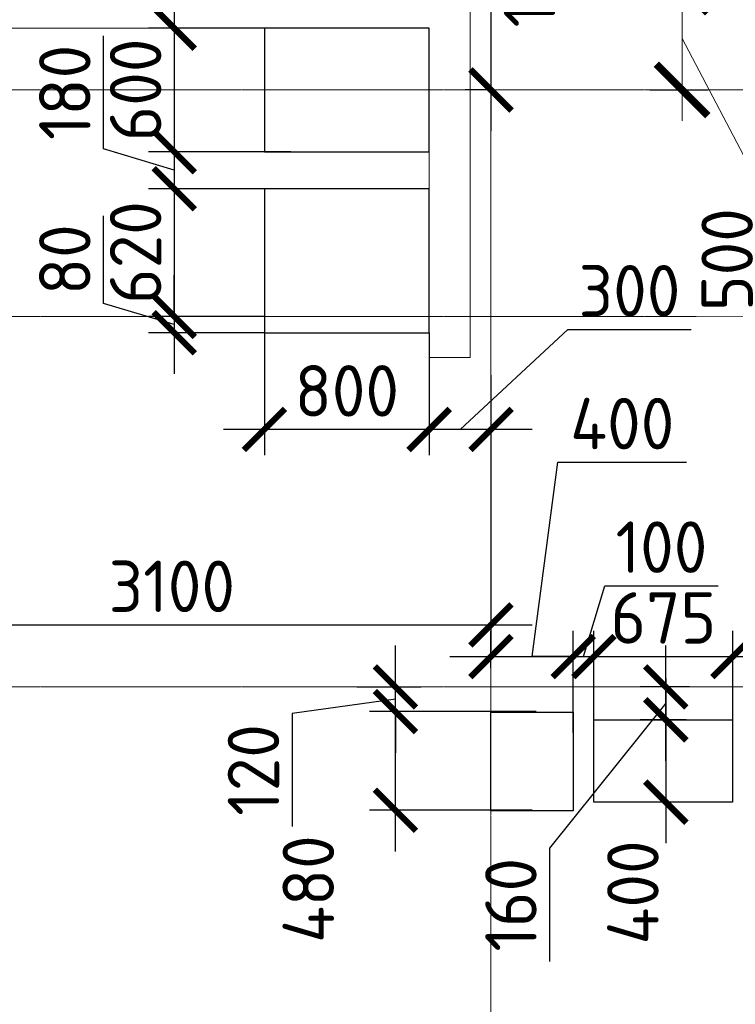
# Model space of a CAD drawing. Header units: millimetres. Extents: x -42044588 to 856694, y -806701 to 941911.
# Tile 104 of 256: x -171107 to -167631, y -333255 to -328471. Entities that reach past the tile are written whole.
import ezdxf

# ---------------------------------------------------------------- set-up
doc = ezdxf.new("R2010")
doc.units = ezdxf.units.MM
for name, pattern in [('______5', [1100, 800, -100, 100, -100]), ('DASHED', [7, 5, -2, 0]), ('осевая', [50.8, 31.75, -6.35, 6.35, -6.35])]:
    doc.linetypes.add(name, pattern=pattern)
for name, color, linetype, lineweight in [('907Сл Осевые', 1, 'Continuous', 0), ('RAZMER', 100, 'Continuous', 15), ('RAZMER @ 100', 100, 'Continuous', 15), ('Оси', 40, '______5', 18), ('Перекрытие ж_бетон', 1, 'Continuous', 30), ('РАЗМЕРЫ', 1, 'Continuous', 9), ('СТЕНЫ', 3, 'Continuous', 30)]:
    doc.layers.add(name, color=color, linetype=linetype, lineweight=lineweight)
doc.styles.add('GOST-2.304_Type-B', font='GOST_Common.ttf')
doc.styles.add('ГОСТ', font='GOST_Common.ttf')
doc.dimstyles.new('ГОСТ', dxfattribs={"dimscale": 0, "dimtxt": 2.5, "dimasz": 2.5, "dimexe": 1.25, "dimexo": 0.625, "dimtad": 1, "dimdec": 0, "dimtxsty": 'ГОСТ', "dimblk": 'ARCHTICK', "dimcen": 2.5, "dimdle": 1.5, "dimclrd": 256, "dimclre": 256, "dimclrt": 256, "dimadec": 0, "dimazin": 0, "dimtfac": 1, "dimtdec": 0, "dimtmove": 1, "dimatfit": 3, "dimfxl": 0, "dimlwd": -1, "dimarcsym": 0})
doc.dimstyles.new('СПДС', dxfattribs={"dimscale": 100, "dimtxt": 2.5, "dimasz": 2, "dimexe": 1.25, "dimexo": 0, "dimtad": 1, "dimdec": 0, "dimrnd": 5, "dimtxsty": 'GOST-2.304_Type-B', "dimblk": 'ARCHTICK', "dimcen": 2.5, "dimdle": 2, "dimclrd": 1, "dimclre": 1, "dimclrt": 1, "dimadec": 0, "dimazin": 2, "dimtfac": 0.75, "dimtdec": 0, "dimtmove": 1, "dimatfit": 3, "dimfxl": 0, "dimtolj": 1, "dimarcsym": 0})

# ---------------------------------------------------------------- blocks, each defined once
blk = doc.blocks.new('оси блок 2')
at = {"layer": 'Оси', "color": 16, "linetype": 'осевая', "lineweight": 0, "ltscale": 0.25, "transparency": 33554687}
for p, q in [((-58604.7, -322543), (-58604.7, -347914.1)), ((-89822.3, -332401.3), (-37238.5, -332401.3)), ((-89822.3, -333501.3), (-37238.5, -333501.3)), ((-89822.3, -335301.3), (-37238.5, -335301.3))]:
    blk.add_line(p, q, dxfattribs=at)
blk = doc.blocks.new('подложка стн 1-го этажа')
at = {"layer": 'СТЕНЫ', "color": 252, "linetype": 'DASHED', "lineweight": 0, "ltscale": 0.5, "true_color": 0x939598, "transparency": 33554687}
for p, q in [((35043.8, 18711.8, -200), (35043.8, 26111.8, -200)), ((34843.8, 20311.8, -200), (32243.8, 20311.8, -200)), ((34743.8, 20311.8, -200), (34743.8, 20311.8, -200)), ((34843.8, 18711.8, -200), (34843.8, 20311.8, -200)), ((35043.8, 18711.8, -200), (34843.8, 18711.8, -200)), ((35043.8, 18711.8, -200), (35043.8, 18711.8, -200))]:
    blk.add_line(p, q, dxfattribs=at)
blk = doc.blocks.new('_ArchTick')
at = {"color": 0, "linetype": 'ByBlock', "const_width": 0.15}
blk.add_lwpolyline([(-0.5, -0.5), (0.5, 0.5)], dxfattribs=at)
blk = doc.blocks.new('*D3710')
at = {"layer": 'DEFPOINTS', "color": 0, "transparency": 16777216}
for p in [(-168818, -330487.4), (-171917.9, -330601.7, -360), (-168818, -331411.4)]:
    blk.add_point(p, dxfattribs=at)
at = {"layer": 'РАЗМЕРЫ', "color": 1, "lineweight": -2, "transparency": 16777216}
for p, q in [((-168818, -330487.4), (-168818, -331536.4)), ((-171917.9, -330601.7), (-171917.9, -331536.4)), ((-172117.9, -331411.4), (-168618, -331411.4))]:
    blk.add_line(p, q, dxfattribs=at)
at = {"layer": 'РАЗМЕРЫ', "color": 1, "lineweight": -2, "transparency": 16777216, "xscale": 200, "yscale": 200, "zscale": 200, "rotation": 180}
blk.add_blockref('_ArchTick', (-171917.9, -331411.4), dxfattribs=at)
at = {"layer": 'РАЗМЕРЫ', "color": 1, "lineweight": -2, "transparency": 16777216, "xscale": 200, "yscale": 200, "zscale": 200}
blk.add_blockref('_ArchTick', (-168818, -331411.4), dxfattribs=at)
at = {"layer": 'РАЗМЕРЫ', "color": 1, "lineweight": 0, "transparency": 16777216, "insert": (-170367.9, -331223.9), "char_height": 250, "attachment_point": 5, "style": 'GOST-2.304_Type-B'}
blk.add_mtext('\\A1;3100', dxfattribs=at)
blk = doc.blocks.new('*D3762')
at = {"layer": 'DEFPOINTS', "color": 0, "transparency": 16777216}
for p in [(-168853.3, -328312.1), (-167889.4, -328312.1), (-168108.1, -328812.1)]:
    blk.add_point(p, dxfattribs=at)
at = {"layer": 'RAZMER', "transparency": 16777216}
for p, q in [((-167889.4, -328962.1), (-167889.4, -328162.1)), ((-167889.4, -328562.1), (-167483.2, -329336.4)), ((-167483.2, -329336.4), (-167483.2, -329936.4))]:
    blk.add_line(p, q, dxfattribs=at)
at = {"layer": 'RAZMER', "lineweight": -2, "transparency": 16777216}
for p, q in [((-168790.8, -328312.1), (-167764.4, -328312.1)), ((-168045.6, -328812.1), (-167764.4, -328812.1))]:
    blk.add_line(p, q, dxfattribs=at)
at = {"layer": 'RAZMER', "transparency": 16777216, "xscale": 250, "yscale": 250, "zscale": 250}
for p, rotation in [((-167889.4, -328312.1), 90), ((-167889.4, -328812.1), 270)]:
    blk.add_blockref('_ArchTick', p, dxfattribs=dict(at, rotation=rotation))
at = {"layer": 'RAZMER', "lineweight": 0, "transparency": 16777216, "insert": (-167670.7, -329636.4), "char_height": 250, "attachment_point": 5, "rotation": 90, "style": 'ГОСТ', "bg_fill": 3, "box_fill_scale": 1.1, "bg_fill_color": 256, "bg_fill_true_color": 13158600, "bg_fill_transparency": 0}
blk.add_mtext('500', dxfattribs=at)
blk = doc.blocks.new('*D3587')
at = {"layer": 'DEFPOINTS', "color": 0, "transparency": 16777216}
for p in [(-169282.1, -331832.1), (-168598.5, -331832.1), (-168617.9, -332312.1)]:
    blk.add_point(p, dxfattribs=at)
at = {"layer": 'РАЗМЕРЫ', "color": 1, "lineweight": -2, "transparency": 16777216}
for p, q in [((-169282.1, -332512.1), (-169282.1, -331632.1)), ((-168598.5, -331832.1), (-169407.1, -331832.1)), ((-168617.9, -332312.1), (-169407.1, -332312.1))]:
    blk.add_line(p, q, dxfattribs=at)
at = {"layer": 'РАЗМЕРЫ', "color": 1, "lineweight": -2, "transparency": 16777216, "xscale": 200, "yscale": 200, "zscale": 200}
for p, rotation in [((-169282.1, -331832.1), 90), ((-169282.1, -332312.1), 270)]:
    blk.add_blockref('_ArchTick', p, dxfattribs=dict(at, rotation=rotation))
at = {"layer": 'РАЗМЕРЫ', "color": 1, "lineweight": 0, "transparency": 16777216, "insert": (-169704.8, -332694.8), "char_height": 250, "attachment_point": 5, "rotation": 90, "style": 'GOST-2.304_Type-B'}
blk.add_mtext('\\A1;480', dxfattribs=at)
blk = doc.blocks.new('*D3588')
at = {"layer": 'DEFPOINTS', "color": 0, "transparency": 16777216}
for p in [(-168417.9, -331564.7), (-168817.9, -331619.8), (-168417.9, -331934.5)]:
    blk.add_point(p, dxfattribs=at)
at = {"layer": 'РАЗМЕРЫ', "color": 1, "lineweight": -2, "transparency": 16777216}
for p, q in [((-168617.9, -331564.7), (-168492.6, -330620.7)), ((-168492.6, -330620.7), (-167867.6, -330620.7)), ((-168817.9, -331619.8), (-168817.9, -331439.7)), ((-168417.9, -331934.5), (-168417.9, -331439.7)), ((-169017.9, -331564.7), (-168217.9, -331564.7))]:
    blk.add_line(p, q, dxfattribs=at)
at = {"layer": 'РАЗМЕРЫ', "color": 1, "lineweight": -2, "transparency": 16777216, "xscale": 200, "yscale": 200, "zscale": 200, "rotation": 180}
blk.add_blockref('_ArchTick', (-168817.9, -331564.7), dxfattribs=at)
at = {"layer": 'РАЗМЕРЫ', "color": 1, "lineweight": -2, "transparency": 16777216, "xscale": 200, "yscale": 200, "zscale": 200}
blk.add_blockref('_ArchTick', (-168417.9, -331564.7), dxfattribs=at)
at = {"layer": 'РАЗМЕРЫ', "color": 1, "lineweight": 0, "transparency": 16777216, "insert": (-168180.1, -330433.2), "char_height": 250, "attachment_point": 5, "style": 'GOST-2.304_Type-B'}
blk.add_mtext('\\A1;400', dxfattribs=at)
blk = doc.blocks.new('*D3614')
at = {"layer": 'DEFPOINTS', "color": 0, "transparency": 16777216}
for p in [(-169469.3, -331712.1), (-169282.1, -331712.1), (-168598.5, -331832.1)]:
    blk.add_point(p, dxfattribs=at)
at = {"layer": 'РАЗМЕРЫ', "color": 1, "lineweight": -2, "transparency": 16777216}
for p, q in [((-169282.1, -331712.1), (-169282.1, -331512.1)), ((-169469.3, -331712.1), (-169157.1, -331712.1)), ((-169282.1, -331832.1), (-169282.1, -331712.1)), ((-169282.1, -331832.1), (-169282.1, -331712.1)), ((-169282.1, -331772.1), (-169783.9, -331840.9)), ((-169783.9, -331840.9), (-169783.9, -332390.9)), ((-168598.5, -331832.1), (-169407.1, -331832.1)), ((-169282.1, -331832.1), (-169282.1, -332032.1))]:
    blk.add_line(p, q, dxfattribs=at)
at = {"layer": 'РАЗМЕРЫ', "color": 1, "lineweight": -2, "transparency": 16777216, "xscale": 200, "yscale": 200, "zscale": 200}
for p, rotation in [((-169282.1, -331712.1), 270), ((-169282.1, -331832.1), 90)]:
    blk.add_blockref('_ArchTick', p, dxfattribs=dict(at, rotation=rotation))
at = {"layer": 'РАЗМЕРЫ', "color": 1, "lineweight": 0, "transparency": 16777216, "insert": (-169971.4, -332115.9), "char_height": 250, "attachment_point": 5, "rotation": 90, "style": 'GOST-2.304_Type-B'}
blk.add_mtext('\\A1;120', dxfattribs=at)
blk = doc.blocks.new('*D3653')
at = {"layer": 'DEFPOINTS', "color": 0, "transparency": 16777216}
for p in [(-168317.8, -331564.7), (-168317.8, -331872.1), (-168417.9, -331934.5)]:
    blk.add_point(p, dxfattribs=at)
at = {"layer": 'РАЗМЕРЫ', "color": 1, "lineweight": -2, "transparency": 16777216}
for p, q in [((-168367.9, -331564.7), (-168264.7, -331220.9)), ((-168264.7, -331220.9), (-167714.7, -331220.9)), ((-168417.9, -331934.5), (-168417.9, -331439.7)), ((-168317.8, -331872.1), (-168317.8, -331439.7)), ((-168417.9, -331564.7), (-168617.9, -331564.7)), ((-168417.9, -331564.7), (-168317.8, -331564.7)), ((-168417.9, -331564.7), (-168317.8, -331564.7)), ((-168317.8, -331564.7), (-168117.8, -331564.7))]:
    blk.add_line(p, q, dxfattribs=at)
at = {"layer": 'РАЗМЕРЫ', "color": 1, "lineweight": -2, "transparency": 16777216, "xscale": 200, "yscale": 200, "zscale": 200}
blk.add_blockref('_ArchTick', (-168417.9, -331564.7), dxfattribs=at)
at = {"layer": 'РАЗМЕРЫ', "color": 1, "lineweight": -2, "transparency": 16777216, "xscale": 200, "yscale": 200, "zscale": 200, "rotation": 180}
blk.add_blockref('_ArchTick', (-168317.8, -331564.7), dxfattribs=at)
at = {"layer": 'РАЗМЕРЫ', "color": 1, "lineweight": 0, "transparency": 16777216, "insert": (-167989.7, -331033.4), "char_height": 250, "attachment_point": 5, "style": 'GOST-2.304_Type-B'}
blk.add_mtext('\\A1;100', dxfattribs=at)
blk = doc.blocks.new('*D3654')
at = {"layer": 'DEFPOINTS', "color": 0, "transparency": 16777216}
for p in [(-167642.8, -331564.7), (-168317.8, -331872.1), (-167642.8, -331872.1)]:
    blk.add_point(p, dxfattribs=at)
at = {"layer": 'РАЗМЕРЫ', "color": 1, "lineweight": -2, "transparency": 16777216}
for p, q in [((-168317.8, -331872.1), (-168317.8, -331439.7)), ((-167642.8, -331872.1), (-167642.8, -331439.7)), ((-168517.8, -331564.7), (-167442.8, -331564.7))]:
    blk.add_line(p, q, dxfattribs=at)
at = {"layer": 'РАЗМЕРЫ', "color": 1, "lineweight": -2, "transparency": 16777216, "xscale": 200, "yscale": 200, "zscale": 200, "rotation": 180}
blk.add_blockref('_ArchTick', (-168317.8, -331564.7), dxfattribs=at)
at = {"layer": 'РАЗМЕРЫ', "color": 1, "lineweight": -2, "transparency": 16777216, "xscale": 200, "yscale": 200, "zscale": 200}
blk.add_blockref('_ArchTick', (-167642.8, -331564.7), dxfattribs=at)
at = {"layer": 'РАЗМЕРЫ', "color": 1, "lineweight": 0, "transparency": 16777216, "insert": (-167980.3, -331377.2), "char_height": 250, "attachment_point": 5, "style": 'GOST-2.304_Type-B'}
blk.add_mtext('\\A1;675', dxfattribs=at)
blk = doc.blocks.new('*D3655')
at = {"layer": 'DEFPOINTS', "color": 0, "transparency": 16777216}
for p in [(-166768.1, -331564.7), (-167642.8, -331872.1), (-166768.1, -332062.1)]:
    blk.add_point(p, dxfattribs=at)
at = {"layer": 'РАЗМЕРЫ', "color": 1, "lineweight": -2, "transparency": 16777216}
for p, q in [((-167642.8, -331872.1), (-167642.8, -331439.7)), ((-166768.1, -332062.1), (-166768.1, -331439.7)), ((-167842.8, -331564.7), (-166568.1, -331564.7))]:
    blk.add_line(p, q, dxfattribs=at)
at = {"layer": 'РАЗМЕРЫ', "color": 1, "lineweight": -2, "transparency": 16777216, "xscale": 200, "yscale": 200, "zscale": 200, "rotation": 180}
blk.add_blockref('_ArchTick', (-167642.8, -331564.7), dxfattribs=at)
at = {"layer": 'РАЗМЕРЫ', "color": 1, "lineweight": -2, "transparency": 16777216, "xscale": 200, "yscale": 200, "zscale": 200}
blk.add_blockref('_ArchTick', (-166768.1, -331564.7), dxfattribs=at)
at = {"layer": 'РАЗМЕРЫ', "color": 1, "lineweight": 0, "transparency": 16777216, "insert": (-167205.4, -331377.2), "char_height": 250, "attachment_point": 5, "style": 'GOST-2.304_Type-B'}
blk.add_mtext('\\A1;875', dxfattribs=at)
blk = doc.blocks.new('*D3657')
at = {"layer": 'DEFPOINTS', "color": 0, "transparency": 16777216}
for p in [(-167877.8, -331872.1), (-167968.8, -332272.1), (-167826.2, -332272.1)]:
    blk.add_point(p, dxfattribs=at)
at = {"layer": 'РАЗМЕРЫ', "color": 1, "lineweight": -2, "transparency": 16777216}
for p, q in [((-167968.8, -331672.1), (-167968.8, -332472.1)), ((-167877.8, -331872.1), (-168093.8, -331872.1)), ((-167826.2, -332272.1), (-168093.8, -332272.1))]:
    blk.add_line(p, q, dxfattribs=at)
at = {"layer": 'РАЗМЕРЫ', "color": 1, "lineweight": -2, "transparency": 16777216, "xscale": 200, "yscale": 200, "zscale": 200}
for p, rotation in [((-167968.8, -331872.1), 90), ((-167968.8, -332272.1), 270)]:
    blk.add_blockref('_ArchTick', p, dxfattribs=dict(at, rotation=rotation))
at = {"layer": 'РАЗМЕРЫ', "color": 1, "lineweight": 0, "transparency": 16777216, "insert": (-168128.4, -332711), "char_height": 250, "attachment_point": 5, "rotation": 90, "style": 'GOST-2.304_Type-B'}
blk.add_mtext('\\A1;400', dxfattribs=at)
blk = doc.blocks.new('*D3751')
at = {"layer": 'DEFPOINTS', "color": 0, "transparency": 16777216}
for p in [(-167968.8, -331712.1), (-167853.2, -331712.1), (-167869.5, -331872.1)]:
    blk.add_point(p, dxfattribs=at)
at = {"layer": 'РАЗМЕРЫ', "color": 1, "lineweight": -2, "transparency": 16777216}
for p, q in [((-167968.8, -332072.1), (-167968.8, -331512.1)), ((-167853.2, -331712.1), (-168093.8, -331712.1)), ((-167968.8, -331792.1), (-168533.5, -332495.9)), ((-167869.5, -331872.1), (-168093.8, -331872.1)), ((-168533.5, -332495.9), (-168533.5, -333045.9))]:
    blk.add_line(p, q, dxfattribs=at)
at = {"layer": 'РАЗМЕРЫ', "color": 1, "lineweight": -2, "transparency": 16777216, "xscale": 200, "yscale": 200, "zscale": 200}
for p, rotation in [((-167968.8, -331712.1), 90), ((-167968.8, -331872.1), 270)]:
    blk.add_blockref('_ArchTick', p, dxfattribs=dict(at, rotation=rotation))
at = {"layer": 'РАЗМЕРЫ', "color": 1, "lineweight": 0, "transparency": 16777216, "insert": (-168721, -332770.9), "char_height": 250, "attachment_point": 5, "rotation": 90, "style": 'GOST-2.304_Type-B'}
blk.add_mtext('\\A1;160', dxfattribs=at)
blk = doc.blocks.new('*D3695')
at = {"layer": 'DEFPOINTS', "color": 0, "transparency": 16777216}
for p in [(-169917.7, -328512.1), (-170356.4, -329112.2), (-169789.5, -329112.2)]:
    blk.add_point(p, dxfattribs=at)
at = {"layer": 'РАЗМЕРЫ', "color": 1, "lineweight": -2, "transparency": 16777216}
for p, q in [((-170356.4, -328312.1), (-170356.4, -329312.2)), ((-169917.7, -328512.1), (-170481.4, -328512.1)), ((-169789.5, -329112.2), (-170481.4, -329112.2))]:
    blk.add_line(p, q, dxfattribs=at)
at = {"layer": 'РАЗМЕРЫ', "color": 1, "lineweight": -2, "transparency": 16777216, "xscale": 200, "yscale": 200, "zscale": 200}
for p, rotation in [((-170356.4, -328512.1), 90), ((-170356.4, -329112.2), 270)]:
    blk.add_blockref('_ArchTick', p, dxfattribs=dict(at, rotation=rotation))
at = {"layer": 'РАЗМЕРЫ', "color": 1, "lineweight": 0, "transparency": 16777216, "insert": (-170543.9, -328812.1), "char_height": 250, "attachment_point": 5, "rotation": 90, "style": 'GOST-2.304_Type-B'}
blk.add_mtext('\\A1;600', dxfattribs=at)
blk = doc.blocks.new('*D3696')
at = {"layer": 'DEFPOINTS', "color": 0, "transparency": 16777216}
for p in [(-169917.7, -329112.2), (-170356.4, -329292.1), (-169917.7, -329292.1)]:
    blk.add_point(p, dxfattribs=at)
at = {"layer": 'РАЗМЕРЫ', "color": 1, "lineweight": -2, "transparency": 16777216}
for p, q in [((-170700.2, -329099), (-170700.2, -328549)), ((-170356.4, -328912.2), (-170356.4, -329492.1)), ((-170356.4, -329202.1), (-170700.2, -329099)), ((-169917.7, -329112.2), (-170481.4, -329112.2)), ((-169917.7, -329292.1), (-170481.4, -329292.1))]:
    blk.add_line(p, q, dxfattribs=at)
at = {"layer": 'РАЗМЕРЫ', "color": 1, "lineweight": -2, "transparency": 16777216, "xscale": 200, "yscale": 200, "zscale": 200}
for p, rotation in [((-170356.4, -329112.2), 90), ((-170356.4, -329292.1), 270)]:
    blk.add_blockref('_ArchTick', p, dxfattribs=dict(at, rotation=rotation))
at = {"layer": 'РАЗМЕРЫ', "color": 1, "lineweight": 0, "transparency": 16777216, "insert": (-170887.7, -328824), "char_height": 250, "attachment_point": 5, "rotation": 90, "style": 'GOST-2.304_Type-B'}
blk.add_mtext('\\A1;180', dxfattribs=at)
blk = doc.blocks.new('*D3758')
at = {"layer": 'DEFPOINTS', "color": 0, "transparency": 16777216}
for p in [(-169917.7, -329292.1), (-170356.4, -329912.1), (-169917.7, -329912.1)]:
    blk.add_point(p, dxfattribs=at)
at = {"layer": 'РАЗМЕРЫ', "color": 1, "lineweight": -2, "transparency": 16777216}
for p, q in [((-170356.4, -329092.1), (-170356.4, -330112.1)), ((-169917.7, -329292.1), (-170481.4, -329292.1)), ((-169917.7, -329912.1), (-170481.4, -329912.1))]:
    blk.add_line(p, q, dxfattribs=at)
at = {"layer": 'РАЗМЕРЫ', "color": 1, "lineweight": -2, "transparency": 16777216, "xscale": 200, "yscale": 200, "zscale": 200}
for p, rotation in [((-170356.4, -329292.1), 90), ((-170356.4, -329912.1), 270)]:
    blk.add_blockref('_ArchTick', p, dxfattribs=dict(at, rotation=rotation))
at = {"layer": 'РАЗМЕРЫ', "color": 1, "lineweight": 0, "transparency": 16777216, "insert": (-170543.9, -329602.1), "char_height": 250, "attachment_point": 5, "rotation": 90, "style": 'GOST-2.304_Type-B'}
blk.add_mtext('\\A1;620', dxfattribs=at)
blk = doc.blocks.new('*D3697')
at = {"layer": 'DEFPOINTS', "color": 0, "transparency": 16777216}
for p in [(-169917.7, -329912.1), (-170356.4, -329992.1), (-169917.7, -329992.1)]:
    blk.add_point(p, dxfattribs=at)
at = {"layer": 'РАЗМЕРЫ', "color": 1, "lineweight": -2, "transparency": 16777216}
for p, q in [((-170700.2, -329849), (-170700.2, -329424)), ((-170356.4, -329912.1), (-170356.4, -329712.1)), ((-170356.4, -329952.1), (-170700.2, -329849)), ((-169917.7, -329912.1), (-170481.4, -329912.1)), ((-170356.4, -329912.1), (-170356.4, -329992.1)), ((-170356.4, -329912.1), (-170356.4, -329992.1)), ((-169917.7, -329992.1), (-170481.4, -329992.1)), ((-170356.4, -329992.1), (-170356.4, -330192.1))]:
    blk.add_line(p, q, dxfattribs=at)
at = {"layer": 'РАЗМЕРЫ', "color": 1, "lineweight": -2, "transparency": 16777216, "xscale": 200, "yscale": 200, "zscale": 200}
for p, rotation in [((-170356.4, -329912.1), 270), ((-170356.4, -329992.1), 90)]:
    blk.add_blockref('_ArchTick', p, dxfattribs=dict(at, rotation=rotation))
at = {"layer": 'РАЗМЕРЫ', "color": 1, "lineweight": 0, "transparency": 16777216, "insert": (-170887.7, -329636.5), "char_height": 250, "attachment_point": 5, "rotation": 90, "style": 'GOST-2.304_Type-B'}
blk.add_mtext('\\A1;80', dxfattribs=at)
blk = doc.blocks.new('*D3759')
at = {"layer": 'DEFPOINTS', "color": 0, "transparency": 16777216}
for p in [(-169117.7, -329992.1), (-168817.9, -330197.8), (-169117.7, -330461.5)]:
    blk.add_point(p, dxfattribs=at)
at = {"layer": 'РАЗМЕРЫ', "color": 1, "lineweight": -2, "transparency": 16777216}
for p, q in [((-168967.8, -330461.5), (-168445, -329975.2)), ((-168445, -329975.2), (-167845, -329975.2)), ((-169117.7, -329992.1), (-169117.7, -330586.5)), ((-168817.9, -330197.8), (-168817.9, -330586.5)), ((-168617.9, -330461.5), (-169317.7, -330461.5))]:
    blk.add_line(p, q, dxfattribs=at)
at = {"layer": 'РАЗМЕРЫ', "color": 1, "lineweight": -2, "transparency": 16777216, "xscale": 200, "yscale": 200, "zscale": 200, "rotation": 180}
blk.add_blockref('_ArchTick', (-169117.7, -330461.5), dxfattribs=at)
at = {"layer": 'РАЗМЕРЫ', "color": 1, "lineweight": -2, "transparency": 16777216, "xscale": 200, "yscale": 200, "zscale": 200}
blk.add_blockref('_ArchTick', (-168817.9, -330461.5), dxfattribs=at)
at = {"layer": 'РАЗМЕРЫ', "color": 1, "lineweight": 0, "transparency": 16777216, "insert": (-168145, -329787.7), "char_height": 250, "attachment_point": 5, "style": 'GOST-2.304_Type-B'}
blk.add_mtext('\\A1;300', dxfattribs=at)
blk = doc.blocks.new('*D3698')
at = {"layer": 'DEFPOINTS', "color": 0, "transparency": 16777216}
for p in [(-169917.7, -329992.1), (-169117.7, -330289.3), (-169917.7, -330461.5)]:
    blk.add_point(p, dxfattribs=at)
at = {"layer": 'РАЗМЕРЫ', "color": 1, "lineweight": -2, "transparency": 16777216}
for p, q in [((-169917.7, -329992.1), (-169917.7, -330586.5)), ((-169117.7, -330289.3), (-169117.7, -330586.5)), ((-168917.7, -330461.5), (-170117.7, -330461.5))]:
    blk.add_line(p, q, dxfattribs=at)
at = {"layer": 'РАЗМЕРЫ', "color": 1, "lineweight": -2, "transparency": 16777216, "xscale": 200, "yscale": 200, "zscale": 200, "rotation": 180}
blk.add_blockref('_ArchTick', (-169917.7, -330461.5), dxfattribs=at)
at = {"layer": 'РАЗМЕРЫ', "color": 1, "lineweight": -2, "transparency": 16777216, "xscale": 200, "yscale": 200, "zscale": 200}
blk.add_blockref('_ArchTick', (-169117.7, -330461.5), dxfattribs=at)
at = {"layer": 'РАЗМЕРЫ', "color": 1, "lineweight": 0, "transparency": 16777216, "insert": (-169517.7, -330274), "char_height": 250, "attachment_point": 5, "style": 'GOST-2.304_Type-B'}
blk.add_mtext('\\A1;800', dxfattribs=at)
blk = doc.blocks.new('блочина')
at = {"layer": 'Перекрытие ж_бетон', "color": 4}
for points in [[(130413, 60879.6), (130413, 61479.6), (129613, 61479.6), (129613, 60879.6)], [(130413, 59999.6), (130413, 60699.6), (129613, 60699.6), (129613, 59999.6)], [(131112.8, 58157.7), (131112.8, 57677.7), (130712.8, 57677.6), (130712.8, 58157.6)], [(131212.9, 57719.6), (131212.9, 58119.6), (131886.9, 58119.6), (131886.9, 57719.6)]]:
    blk.add_lwpolyline(points, close=True, dxfattribs=at)

msp = doc.modelspace()

# ---------------------------------------------------------------- block references
msp.add_blockref('подложка стн 1-го этажа', (-203961.961, -348823.931, 560))
at = {"layer": 'РАЗМЕРЫ'}
msp.add_blockref('оси блок 2', (-110213.32, 3589.186), dxfattribs=at)

# ---------------------------------------------------------------- dimensions: what is measured, and where the dimension line sits
at = {"layer": 'РАЗМЕРЫ', "lineweight": 0}
for base, p1, p2, picture, middle in [((-170356.422, -329112.161), (-169917.691, -328512.136), (-169789.475, -329112.161), '*D3695', (-170543.922, -328812.149)), ((-170356.422, -329292.136), (-169917.691, -329112.161), (-169917.691, -329292.136), '*D3696', (-170887.672, -329036.524)), ((-170356.422, -329912.136), (-169917.691, -329292.136), (-169917.691, -329912.136), '*D3758', (-170543.922, -329602.136)), ((-170356.422, -329992.136), (-169917.691, -329912.136), (-169917.691, -329992.136), '*D3697', (-170887.672, -329786.511))]:
    dim = msp.add_linear_dim(base=base, p1=p1, p2=p2, angle=90, dimstyle='СПДС', override={"dimrnd": 5}, dxfattribs=at)
    dim.commit()
    dim.dimension.update_dxf_attribs({"geometry": picture, "text_midpoint": middle})
for base, p1, p2, picture, middle in [((-169917.691, -330461.483), (-169117.691, -330289.309), (-169917.691, -329992.136), '*D3698', (-169517.691, -330273.983)), ((-168818.008, -331411.399, 360), (-171917.861, -330601.676), (-168818.008, -330487.399, 360), '*D3710', (-170367.935, -331223.899, 360)), ((-168317.84, -331564.698), (-168417.896, -331934.504), (-168317.84, -331872.136), '*D3653', (-168202.243, -331033.448)), ((-167642.84, -331564.698), (-168317.84, -331872.136), (-167642.84, -331872.136), '*D3654', (-167980.34, -331377.198)), ((-166768.05, -331564.698), (-167642.84, -331872.136), (-166768.05, -332062.136), '*D3655', (-167205.445, -331377.198))]:
    dim = msp.add_linear_dim(base=base, p1=p1, p2=p2, dimstyle='СПДС', override={"dimrnd": 5}, dxfattribs=at)
    dim.commit()
    dim.dimension.update_dxf_attribs({"geometry": picture, "text_midpoint": middle})
dim = msp.add_linear_dim(base=(-168417.896, -331564.698), p1=(-168817.896, -331619.846), p2=(-168417.896, -331934.504), dimstyle='СПДС', override={"dimrnd": 5}, dxfattribs=at)
dim.commit()
dim.dimension.update_dxf_attribs({"geometry": '*D3588', "text_midpoint": (-168430.056, -330620.672), "dimtype": 160})
for base, p1, p2, picture, middle in [((-169282.097, -331712.136), (-168598.456, -331832.135), (-169469.259, -331712.136), '*D3614', (-169783.914, -331903.384)), ((-167968.84, -331712.136), (-167869.486, -331872.136), (-167853.204, -331712.136), '*D3751', (-168533.516, -332558.366)), ((-169282.097, -331832.135), (-168617.894, -332312.136), (-168598.456, -331832.135), '*D3587', (-169517.335, -332694.816)), ((-167968.84, -332272.136), (-167877.817, -331872.136), (-167826.175, -332272.136), '*D3657', (-167940.9, -332711.021))]:
    dim = msp.add_linear_dim(base=base, p1=p1, p2=p2, angle=90, dimstyle='СПДС', override={"dimrnd": 5}, dxfattribs=at)
    dim.commit()
    dim.dimension.update_dxf_attribs({"geometry": picture, "text_midpoint": middle, "dimtype": 160})

# ---------------------------------------------------------------- next in the draw order: dimensions: what is measured, and where the dimension line sits
at = {"layer": 'RAZMER @ 100', "lineweight": 0}
dim = msp.add_linear_dim(base=(-167889.423, -328312.136, 720), p1=(-168108.122, -328812.136, 720), p2=(-168853.318, -328312.136, 720), angle=90, dimstyle='ГОСТ', override={"dimscale": 100, "dimtix": 0, "dimtofl": 1, "dimtmove": 1, "dimatfit": 3}, dxfattribs=at)
dim.commit()
dim.dimension.update_dxf_attribs({"geometry": '*D3762', "text_midpoint": (-167483.173, -329398.878, 720), "dimtype": 160})

# ---------------------------------------------------------------- next in the draw order: block references
msp.add_blockref('блочина', (-299530.954, -389992.167))

# ---------------------------------------------------------------- next in the draw order: dimensions: what is measured, and where the dimension line sits
at = {"layer": '907Сл Осевые'}
msp.add_linear_dim(base=(-168818.038, -328812.136), p1=(-169120.458, -327585.971), p2=(-168818.038, -328812.136), angle=90, dimstyle='СПДС', dxfattribs=at).render()
at = {"layer": 'РАЗМЕРЫ', "lineweight": 0}
dim = msp.add_linear_dim(base=(-169117.691, -330461.483), p1=(-168817.896, -330197.781), p2=(-169117.691, -329992.136), dimstyle='СПДС', override={"dimrnd": 5}, dxfattribs=at)
dim.commit()
dim.dimension.update_dxf_attribs({"geometry": '*D3759', "text_midpoint": (-168382.549, -329975.202), "dimtype": 160})

doc.saveas('drawing.dxf')
